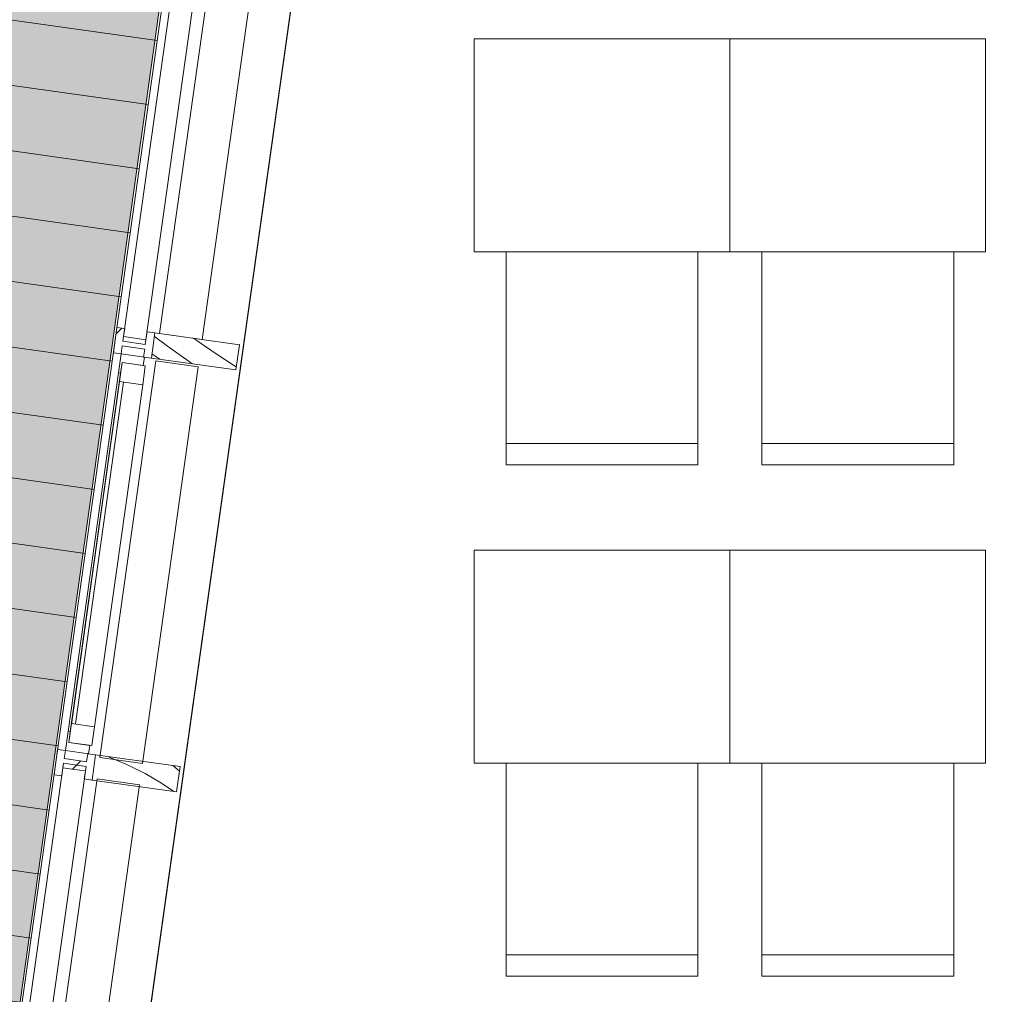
# Model space of a CAD drawing. Header units: millimetres. Extents: x 74467 to 235410, y -65 to 114857.
# Tile 186 of 256: x 121847 to 124157, y 72794 to 75081. Entities that reach past the tile are written whole.
import ezdxf
from ezdxf.enums import TextEntityAlignment as Align

# ---------------------------------------------------------------- set-up
doc = ezdxf.new("R2010")
doc.units = ezdxf.units.MM
doc.header["$MEASUREMENT"] = 0
doc.linetypes.add('Katkend topelt', pattern=[1093.611073, 529.166651, -211.666656, 141.111112, -211.666656])
doc.linetypes.add('Wipeout_Contour', pattern=[1000, 0, -1000])
for name, color, linetype in [('00 Kunstikonkursi LÜ jaoks asendi 2D', 7, 'Continuous'), ('00 Teljed.AR', 7, 'Continuous'), ('1235 Vahelaed.AR', 7, 'Continuous'), ('1245 Klaasfassaadid.AR', 7, 'Continuous'), ('1253 Välisterrassid.AR', 7, 'Continuous'), ('1330 Sisustus.SA', 7, 'Continuous'), ('9350 Netopind.AR', 7, 'Continuous'), ('Aken', 7, 'Continuous')]:
    doc.layers.add(name, color=color, linetype=linetype)
doc.styles.add('GENERATED_STYLE_3', font='txt')
pattern_1 = [(45, (0, 0), (-176.7767, 176.7767), []), (45, (-35.36, 35.36), (-176.7767, 176.7767), []), (45, (-70.7, 70.7), (-176.7767, 176.7767), [])]

# ---------------------------------------------------------------- blocks, each defined once
blk = doc.blocks.new('Slab_2_1', base_point=(97924.2, 91486.6))
at = {"layer": '1253 Välisterrassid.AR', "linetype": 'Continuous', "lineweight": 13, "true_color": 0xcdcecd}
h = blk.add_hatch(dxfattribs=at)
h.set_pattern_fill('Põrandalaud_0001', color=254, style=0, pattern_type=2)
h.set_pattern_definition([(352, (109408.39, 80356.21), (21.1543, 150.5207), [])])
h.paths.add_polyline_path([(97924.2, 91486.6), (94848.5, 69601.6), (97576.7, 69218.2), (100269, 88374.9), (121846.9, 85342.4), (119898.5, 71478.6), (121636.4, 71234.4), (123968.3, 87826.3)])
at = {"layer": '1253 Välisterrassid.AR', "color": 7, "linetype": 'Continuous', "lineweight": 13, "flags": 128}
blk.add_lwpolyline([(97924.2, 91486.6), (123968.3, 87826.3), (121636.4, 71234.4), (119898.5, 71478.6), (121846.9, 85342.4), (100269, 88374.9), (97576.7, 69218.2), (94848.5, 69601.6)], close=True, dxfattribs=at)
blk = doc.blocks.new('Slab_22_1', base_point=(124307.1, 88081.6))
at = {"color": 254, "linetype": 'Wipeout_Contour', "lineweight": 0, "ltscale": 742907.755518}
blk.add_wipeout([(124307.1, 88081.6), (121939.6, 71235.9), (126312.6, 71235.9), (129692.6, 71235.9), (129692.6, 87324.7)], dxfattribs=at).dxf.layer = '1235 Vahelaed.AR'
at = {"layer": '1235 Vahelaed.AR', "color": 7, "linetype": 'Continuous', "lineweight": 13, "flags": 128}
blk.add_lwpolyline([(124307.1, 88081.6), (121939.6, 71235.9), (126312.6, 71235.9), (129692.6, 71235.9), (129692.6, 83745.5)], dxfattribs=at)
blk = doc.blocks.new('Ainekabinet 2_PK 111_30_1', base_point=(123325, 77435.9))
at = {"layer": '9350 Netopind.AR', "color": 7, "linetype": 'Continuous', "lineweight": 13, "flags": 128}
blk.add_lwpolyline([(122085.9, 72277), (122006.6, 71712.5), (122412.6, 71655.4), (122383.1, 71445.9), (129502.6, 71445.9), (129502.6, 77435.9), (123225, 77435.9), (122810.9, 77435.9)], close=True, dxfattribs=at)
blk = doc.blocks.new('Chair 10 24[143]_1', base_point=(122988.4, 74036.2))
at = {"layer": '1330 Sisustus.SA', "color": 253, "linetype": 'Continuous', "lineweight": 13, "true_color": 0xa5a6a4}
blk.add_line((122988.4, 74086.2), (123438.4, 74086.2), dxfattribs=at)
at = {"layer": '1330 Sisustus.SA', "color": 253, "linetype": 'Continuous', "lineweight": 13, "true_color": 0xa5a6a4, "flags": 128}
blk.add_lwpolyline([(122988.4, 74536.2), (123438.4, 74536.2), (123438.4, 74036.2), (122988.4, 74036.2)], close=True, dxfattribs=at)
blk = doc.blocks.new('Dining Table 01 24[144]_1', base_point=(123513.4, 75036.2))
at = {"layer": '1330 Sisustus.SA', "color": 253, "linetype": 'Continuous', "lineweight": 13, "true_color": 0xa5a6a4}
for p, q in [((123513.4, 75036.2), (122913.4, 75036.2)), ((122913.4, 75036.2), (122913.4, 74536.2)), ((123513.4, 74536.2), (123513.4, 75036.2)), ((122913.4, 74536.2), (123513.4, 74536.2))]:
    blk.add_line(p, q, dxfattribs=at)
at = {"layer": '1330 Sisustus.SA', "color": 253, "linetype": 'Continuous', "lineweight": 13, "true_color": 0xa5a6a4, "flags": 128}
blk.add_lwpolyline([(123513.4, 75036.2), (122913.4, 75036.2), (122913.4, 74536.2), (123513.4, 74536.2)], close=True, dxfattribs=at)
blk = doc.blocks.new('Chair 10 24[145]_1', base_point=(123588.4, 74036.2))
at = {"layer": '1330 Sisustus.SA', "color": 253, "linetype": 'Continuous', "lineweight": 13, "true_color": 0xa5a6a4}
blk.add_line((123588.4, 74086.2), (124038.4, 74086.2), dxfattribs=at)
at = {"layer": '1330 Sisustus.SA', "color": 253, "linetype": 'Continuous', "lineweight": 13, "true_color": 0xa5a6a4, "flags": 128}
blk.add_lwpolyline([(123588.4, 74536.2), (124038.4, 74536.2), (124038.4, 74036.2), (123588.4, 74036.2)], close=True, dxfattribs=at)
blk = doc.blocks.new('Dining Table 01 24[146]_1', base_point=(124113.4, 75036.2))
at = {"layer": '1330 Sisustus.SA', "color": 253, "linetype": 'Continuous', "lineweight": 13, "true_color": 0xa5a6a4}
for p, q in [((124113.4, 75036.2), (123513.4, 75036.2)), ((123513.4, 75036.2), (123513.4, 74536.2)), ((124113.4, 74536.2), (124113.4, 75036.2)), ((123513.4, 74536.2), (124113.4, 74536.2))]:
    blk.add_line(p, q, dxfattribs=at)
at = {"layer": '1330 Sisustus.SA', "color": 253, "linetype": 'Continuous', "lineweight": 13, "true_color": 0xa5a6a4, "flags": 128}
blk.add_lwpolyline([(124113.4, 75036.2), (123513.4, 75036.2), (123513.4, 74536.2), (124113.4, 74536.2)], close=True, dxfattribs=at)
blk = doc.blocks.new('Chair 10 24[155]_1', base_point=(122988.4, 72836.2))
at = {"layer": '1330 Sisustus.SA', "color": 253, "linetype": 'Continuous', "lineweight": 13, "true_color": 0xa5a6a4}
blk.add_line((122988.4, 72886.2), (123438.4, 72886.2), dxfattribs=at)
at = {"layer": '1330 Sisustus.SA', "color": 253, "linetype": 'Continuous', "lineweight": 13, "true_color": 0xa5a6a4, "flags": 128}
blk.add_lwpolyline([(122988.4, 73336.2), (123438.4, 73336.2), (123438.4, 72836.2), (122988.4, 72836.2)], close=True, dxfattribs=at)
blk = doc.blocks.new('Dining Table 01 24[156]_1', base_point=(123513.4, 73836.2))
at = {"layer": '1330 Sisustus.SA', "color": 253, "linetype": 'Continuous', "lineweight": 13, "true_color": 0xa5a6a4}
for p, q in [((123513.4, 73836.2), (122913.4, 73836.2)), ((122913.4, 73836.2), (122913.4, 73336.2)), ((123513.4, 73336.2), (123513.4, 73836.2)), ((122913.4, 73336.2), (123513.4, 73336.2))]:
    blk.add_line(p, q, dxfattribs=at)
at = {"layer": '1330 Sisustus.SA', "color": 253, "linetype": 'Continuous', "lineweight": 13, "true_color": 0xa5a6a4, "flags": 128}
blk.add_lwpolyline([(123513.4, 73836.2), (122913.4, 73836.2), (122913.4, 73336.2), (123513.4, 73336.2)], close=True, dxfattribs=at)
blk = doc.blocks.new('Chair 10 24[157]_1', base_point=(123588.4, 72836.2))
at = {"layer": '1330 Sisustus.SA', "color": 253, "linetype": 'Continuous', "lineweight": 13, "true_color": 0xa5a6a4}
blk.add_line((123588.4, 72886.2), (124038.4, 72886.2), dxfattribs=at)
at = {"layer": '1330 Sisustus.SA', "color": 253, "linetype": 'Continuous', "lineweight": 13, "true_color": 0xa5a6a4, "flags": 128}
blk.add_lwpolyline([(123588.4, 73336.2), (124038.4, 73336.2), (124038.4, 72836.2), (123588.4, 72836.2)], close=True, dxfattribs=at)
blk = doc.blocks.new('Dining Table 01 24[158]_1', base_point=(124113.4, 73836.2))
at = {"layer": '1330 Sisustus.SA', "color": 253, "linetype": 'Continuous', "lineweight": 13, "true_color": 0xa5a6a4}
for p, q in [((124113.4, 73836.2), (123513.4, 73836.2)), ((123513.4, 73836.2), (123513.4, 73336.2)), ((124113.4, 73336.2), (124113.4, 73836.2)), ((123513.4, 73336.2), (124113.4, 73336.2))]:
    blk.add_line(p, q, dxfattribs=at)
at = {"layer": '1330 Sisustus.SA', "color": 253, "linetype": 'Continuous', "lineweight": 13, "true_color": 0xa5a6a4, "flags": 128}
blk.add_lwpolyline([(124113.4, 73836.2), (123513.4, 73836.2), (123513.4, 73336.2), (124113.4, 73336.2)], close=True, dxfattribs=at)
blk = doc.blocks.new('Slab_406_1', base_point=(122406.2, 75261.4))
at = {"layer": '1330 Sisustus.SA', "color": 253, "linetype": 'Continuous', "lineweight": 13, "true_color": 0xa5a6a4, "flags": 128}
blk.add_lwpolyline([(122406.2, 75261.4), (122306.5, 75275.4), (122175.7, 74344.6), (122275.4, 74330.6)], close=True, dxfattribs=at)
blk = doc.blocks.new('Slab_407_1', base_point=(122266.3, 74266.2))
at = {"layer": '1330 Sisustus.SA', "color": 253, "linetype": 'Continuous', "lineweight": 13, "true_color": 0xa5a6a4, "flags": 128}
blk.add_lwpolyline([(122266.3, 74266.2), (122166.7, 74280.2), (122035.8, 73349.3), (122135.5, 73335.3)], close=True, dxfattribs=at)
blk = doc.blocks.new('Slab_408_1', base_point=(122128.5, 73285.3))
at = {"layer": '1330 Sisustus.SA', "color": 253, "linetype": 'Continuous', "lineweight": 13, "true_color": 0xa5a6a4, "flags": 128}
blk.add_lwpolyline([(122128.5, 73285.3), (122028.8, 73299.3), (121898, 72368.5), (121997.6, 72354.5)], close=True, dxfattribs=at)
blk = doc.blocks.new('*X3404')
at = {"layer": '1245 Klaasfassaadid.AR', "color": 7, "linetype": 'Continuous', "lineweight": 13}
for p, q in [((122194.2, 74315), (122163.4, 74337.5)), ((122268.5, 74323.9), (122254.8, 74333.5)), ((122248.1, 74276.7), (122194.2, 74315)), ((122308.5, 74296.8), (122268.5, 74323.9)), ((122362.7, 74318), (122362.1, 74318.4)), ((122175.9, 74284), (122157.7, 74296.6)), ((122348.8, 74270.3), (122308.5, 74296.8)), ((122253.4, 74273.1), (122248.1, 74276.7)), ((122355.4, 74266.1), (122348.8, 74270.3))]:
    blk.add_line(p, q, dxfattribs=at)
blk = doc.blocks.new('*X3412')
at = {"layer": '1245 Klaasfassaadid.AR', "color": 7, "linetype": 'Continuous', "lineweight": 13}
for p, q in [((122061.2, 73348.9), (122051.7, 73352.2)), ((122102.1, 73331.6), (122061.2, 73348.9)), ((122141.7, 73311.7), (122102.1, 73331.6)), ((122216.5, 73322.3), (122206.9, 73330.4)), ((122222, 73317.5), (122216.5, 73322.3)), ((122180, 73289.2), (122141.7, 73311.7)), ((122209.2, 73269.5), (122180, 73289.2))]:
    blk.add_line(p, q, dxfattribs=at)
blk = doc.blocks.new('Curtain Wall_16_1')
at = {"layer": '1245 Klaasfassaadid.AR', "linetype": 'Continuous', "lineweight": 0, "true_color": 0x000000}
h = blk.add_hatch(dxfattribs=at)
h.set_pattern_fill('Alumiinium_0001', color=178, style=0, pattern_type=2)
h.set_pattern_definition(pattern_1)
h.paths.add_polyline_path([(122067.2, 74299.2), (122085.5, 74296.7), (122088.1, 74315.5), (122080.6, 74316.5), (122083.7, 74338.3), (122091.2, 74337.3), (122093.8, 74356.1), (122075.5, 74358.7)])
h = blk.add_hatch(dxfattribs=at)
h.set_pattern_fill('Alumiinium_0001', color=178, style=0, pattern_type=2)
h.set_pattern_definition(pattern_1)
h.paths.add_polyline_path([(122080.6, 74316.5), (122088.1, 74315.5), (122114.4, 74311.8), (122117.4, 74333.6), (122091.2, 74337.3), (122083.7, 74338.3)])
h = blk.add_hatch(dxfattribs=at)
h.set_pattern_fill('Alumiinium_0001', color=178, style=0, pattern_type=2)
h.set_pattern_definition(pattern_1)
h.paths.add_polyline_path([(122138, 74289.3), (122156.3, 74286.7), (122164.6, 74346.1), (122146.3, 74348.7), (122143.7, 74329.9), (122117.4, 74333.6), (122114.4, 74311.8), (122140.6, 74308.1)])
h = blk.add_hatch(dxfattribs=at)
h.set_pattern_fill('Alumiinium_0001', color=178, style=0, pattern_type=2)
h.set_pattern_definition(pattern_1)
h.paths.add_polyline_path([(121936.4, 73368.4), (121928, 73309), (121946.3, 73306.4), (121949, 73325.2), (121941.4, 73326.3), (121944.5, 73348.1), (121952, 73347), (121954.6, 73365.8)])
h = blk.add_hatch(dxfattribs=at)
h.set_pattern_fill('Alumiinium_0001', color=178, style=0, pattern_type=2)
h.set_pattern_definition(pattern_1)
h.paths.add_polyline_path([(121978.3, 73343.3), (121975.2, 73321.5), (122001.4, 73317.8), (121998.8, 73299), (122017.1, 73296.4), (122025.5, 73355.9), (122007.1, 73358.4), (122004.5, 73339.6)])
h = blk.add_hatch(dxfattribs=at)
h.set_pattern_fill('Alumiinium_0001', color=178, style=0, pattern_type=2)
h.set_pattern_definition(pattern_1)
h.paths.add_polyline_path([(121944.5, 73348.1), (121941.4, 73326.3), (121949, 73325.2), (121975.2, 73321.5), (121978.3, 73343.3), (121952, 73347)])
at = {"layer": '1245 Klaasfassaadid.AR', "color": 7, "linetype": 'Continuous', "lineweight": 13}
for p, q in [((122075.5, 74358.7), (122067.2, 74299.2)), ((122075.5, 74358.7), (122093.8, 74356.1)), ((122093.8, 74356.1), (122091.2, 74337.3)), ((122146.3, 74348.7), (122143.7, 74329.9)), ((122164.6, 74346.1), (122156.3, 74286.7)), ((122088.1, 74315.5), (122085.5, 74296.7)), ((122140.6, 74308.1), (122138, 74289.3)), ((122362.7, 74318.3), (122354.3, 74258.9)), ((122067.2, 74299.2), (122085.5, 74296.7)), ((121936.4, 73368.4), (121928, 73309)), ((121936.4, 73368.4), (121954.6, 73365.8)), ((121954.6, 73365.8), (121952, 73347)), ((122007.1, 73358.4), (122004.5, 73339.6)), ((122025.5, 73355.9), (122017.1, 73296.4)), ((121949, 73325.2), (121946.3, 73306.4)), ((122001.4, 73317.8), (121998.8, 73299)), ((122223.5, 73328), (122215.2, 73268.6)), ((121928, 73309), (121946.3, 73306.4))]:
    blk.add_line(p, q, dxfattribs=at)
at = {"layer": '1245 Klaasfassaadid.AR', "color": 7, "linetype": 'Continuous', "lineweight": 13, "flags": 128}
for points in [[(122089.7, 74326.4), (122142.1, 74319), (122281.3, 75309.3), (122228.8, 75316.6)], [(121811.3, 72345.8), (121863.8, 72338.5), (122003, 73328.7), (121950.5, 73336.1)]]:
    blk.add_lwpolyline(points, close=True, dxfattribs=at)
for points in [[(122091.2, 74337.3), (122117.4, 74333.6), (122143.7, 74329.9)], [(122146.3, 74348.7), (122164.6, 74346.1), (122362.7, 74318.3)], [(122088.1, 74315.5), (122114.4, 74311.8), (122140.6, 74308.1)], [(122138, 74289.3), (122156.3, 74286.7), (122354.3, 74258.9)], [(122007.1, 73358.4), (122025.5, 73355.9), (122223.5, 73328)], [(121952, 73347), (121978.3, 73343.3), (122004.5, 73339.6)], [(121949, 73325.2), (121975.2, 73321.5), (122001.4, 73317.8)], [(121998.8, 73299), (122017.1, 73296.4), (122215.2, 73268.6)]]:
    blk.add_lwpolyline(points, dxfattribs=at)
at = {"layer": '1245 Klaasfassaadid.AR', "linetype": 'Continuous', "lineweight": 0}
for name in ['*X3404', '*X3412']:
    blk.add_blockref(name, (0, 0), dxfattribs=at)
at = {"color": 254, "linetype": 'Wipeout_Contour', "lineweight": 0, "ltscale": 570574.964507}
blk.add_wipeout([(121968.7, 73429.5), (122023.1, 73421.8), (122135.9, 74223.9), (122081.4, 74231.6)], dxfattribs=at).dxf.layer = 'Aken'
at = {"color": 254, "linetype": 'Wipeout_Contour', "lineweight": 0, "ltscale": 570482.071439}
blk.add_wipeout([(122079.2, 74252.1), (121960.9, 73410.4), (121965.9, 73409.7), (122084.2, 74251.4)], dxfattribs=at).dxf.layer = 'Aken'
at = {"layer": 'Aken', "linetype": 'Continuous', "lineweight": 0, "true_color": 0x000000}
h = blk.add_hatch(dxfattribs=at)
h.set_pattern_fill('Alumiinium_0001', color=178, style=0, pattern_type=2)
h.set_pattern_definition(pattern_1)
h.paths.add_polyline_path([(122085.5, 74296.7), (122079.2, 74252.1), (122084.2, 74251.4), (122087.7, 74276.2), (122137.2, 74269.2), (122140, 74289)])
h = blk.add_hatch(dxfattribs=at)
h.set_pattern_fill('Alumiinium_0001', color=178, style=0, pattern_type=2)
h.set_pattern_definition(pattern_1)
h.paths.add_polyline_path([(122087.7, 74276.2), (122081.4, 74231.6), (122135.9, 74223.9), (122142.1, 74268.5)])
h = blk.add_hatch(dxfattribs=at)
h.set_pattern_fill('Alumiinium_0001', color=178, style=0, pattern_type=2)
h.set_pattern_definition(pattern_1)
h.paths.add_polyline_path([(122016.9, 73377.3), (122023.1, 73421.8), (121968.7, 73429.5), (121962.4, 73384.9)])
h = blk.add_hatch(dxfattribs=at)
h.set_pattern_fill('Alumiinium_0001', color=178, style=0, pattern_type=2)
h.set_pattern_definition(pattern_1)
h.paths.add_polyline_path([(122009.1, 73358.2), (122011.9, 73378), (121962.4, 73384.9), (121965.9, 73409.7), (121960.9, 73410.4), (121954.7, 73365.8)])
at = {"layer": 'Aken', "color": 7, "linetype": 'Continuous', "lineweight": 13}
for p, q in [((122081.4, 74231.6), (121968.7, 73429.5)), ((122023.1, 73421.8), (122135.9, 74223.9))]:
    blk.add_line(p, q, dxfattribs=at)
at = {"layer": 'Aken', "color": 7, "linetype": 'Continuous', "lineweight": 15}
blk.add_line((121978.6, 73428.1), (122091.3, 74230.2), dxfattribs=at)
at = {"layer": 'Aken', "color": 7, "linetype": 'Continuous', "lineweight": 15, "flags": 128}
for points in [[(122085.5, 74296.7), (122079.2, 74252.1), (122084.2, 74251.4), (122087.7, 74276.2), (122137.2, 74269.2), (122140, 74289)], [(122087.7, 74276.2), (122081.4, 74231.6), (122135.9, 74223.9), (122142.1, 74268.5)], [(122016.9, 73377.3), (122023.1, 73421.8), (121968.7, 73429.5), (121962.4, 73384.9)], [(122009.1, 73358.2), (122011.9, 73378), (121962.4, 73384.9), (121965.9, 73409.7), (121960.9, 73410.4), (121954.7, 73365.8)]]:
    blk.add_lwpolyline(points, close=True, dxfattribs=at)
at = {"layer": 'Aken', "color": 7, "linetype": 'Continuous', "lineweight": 13, "flags": 128}
blk.add_lwpolyline([(122079.2, 74252.1), (121960.9, 73410.4), (121965.9, 73409.7), (122084.2, 74251.4)], close=True, dxfattribs=at)
blk = doc.blocks.new('Standard grid marker_12')
at = {"layer": '00 Teljed.AR', "color": 252, "linetype": 'Katkend topelt', "lineweight": 13, "true_color": 0x8c8d8c}
blk.add_line((7649.2, 0), (54012.4, 0), dxfattribs=at)
at = {"layer": '00 Teljed.AR', "color": 252, "lineweight": 13, "true_color": 0x8c8d8c, "style": 'GENERATED_STYLE_3'}
for tag, p in [('AC_MarkerText_1_0', (-55.7, -25.4)), ('AC_MarkerText_1_1', (62005.9, -25.4))]:
    blk.add_attdef(tag, text='', height=200, rotation=278, dxfattribs=at).set_placement(p, align=Align.TOP_CENTER)

msp = doc.modelspace()

# ---------------------------------------------------------------- block references
at = {"layer": '1253 Välisterrassid.AR', "color": 7, "linetype": 'Continuous', "lineweight": 13}
msp.add_blockref('Slab_2_1', (97924.2, 91486.6), dxfattribs=at)

# ---------------------------------------------------------------- next in the draw order: block references
at = {"layer": '1235 Vahelaed.AR', "color": 7, "linetype": 'Continuous', "lineweight": 13}
msp.add_blockref('Slab_22_1', (124307.1, 88081.6), dxfattribs=at)

# ---------------------------------------------------------------- next in the draw order: hatches: boundary and pattern name
at = {"layer": '00 Kunstikonkursi LÜ jaoks asendi 2D', "linetype": 'Continuous', "lineweight": 0, "true_color": 0x161513}
msp.add_hatch(color=168, dxfattribs=at).paths.add_polyline_path([(78643.2, 56207.4), (97573.7, 69203.1), (100257, 88361.1), (121836.4, 85338.7), (119894.5, 71474), (121631.9, 71230), (123957.8, 87832), (97910.8, 91471.6), (94845.4, 69585.2), (80740.1, 71575.3)])

# ---------------------------------------------------------------- next in the draw order: linework, layer by layer
at = {"layer": '00 Kunstikonkursi LÜ jaoks asendi 2D', "color": 7, "linetype": 'Continuous', "lineweight": 13, "flags": 128}
msp.add_lwpolyline([(85212.3, 103505.9), (80740.1, 71575.3), (94839, 69600.8), (97910.8, 91471.6), (123957.8, 87832), (121631.9, 71230), (139853.7, 71250.7), (139838.5, 103531.6)], close=True, dxfattribs=at)
at = {"layer": '9350 Netopind.AR', "color": 253, "linetype": 'Continuous', "lineweight": 0, "true_color": 0xbbb393, "flags": 128}
msp.add_lwpolyline([(122085.9, 72277), (122006.6, 71712.5), (122412.6, 71655.4), (122383.1, 71445.9), (129502.6, 71445.9), (129502.6, 77435.9), (123225, 77435.9), (122810.9, 77435.9)], close=True, dxfattribs=at)

# ---------------------------------------------------------------- next in the draw order: block references
at = {"layer": '1330 Sisustus.SA', "color": 253, "linetype": 'Continuous', "lineweight": 13, "true_color": 0xa5a6a4}
for name, p in [('Slab_406_1', (122406.2, 75261.4)), ('Dining Table 01 24[144]_1', (123513.4, 75036.2)), ('Dining Table 01 24[146]_1', (124113.4, 75036.2)), ('Chair 10 24[143]_1', (122988.4, 74036.2)), ('Chair 10 24[145]_1', (123588.4, 74036.2)), ('Slab_407_1', (122266.3, 74266.2)), ('Dining Table 01 24[156]_1', (123513.4, 73836.2)), ('Dining Table 01 24[158]_1', (124113.4, 73836.2)), ('Chair 10 24[155]_1', (122988.4, 72836.2)), ('Chair 10 24[157]_1', (123588.4, 72836.2)), ('Slab_408_1', (122128.5, 73285.3))]:
    msp.add_blockref(name, p, dxfattribs=at)
at = {"layer": '9350 Netopind.AR', "color": 12, "linetype": 'Continuous', "lineweight": 13, "true_color": 0xdf0000}
msp.add_blockref('Ainekabinet 2_PK 111_30_1', (123325, 77435.9), dxfattribs=at)

# ---------------------------------------------------------------- next in the draw order: block references
at = {"layer": '1245 Klaasfassaadid.AR', "linetype": 'Continuous', "lineweight": 0}
msp.add_blockref('Curtain Wall_16_1', (0, 0), dxfattribs=at)

# ---------------------------------------------------------------- next in the draw order: block references
at = {"layer": '00 Teljed.AR', "color": 7, "linetype": 'Continuous', "lineweight": 13, "zscale": 1000, "rotation": 82.0000000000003}
msp.add_blockref('Standard grid marker_12', (118517.9, 46889.6), dxfattribs=at)

doc.saveas('drawing.dxf')
